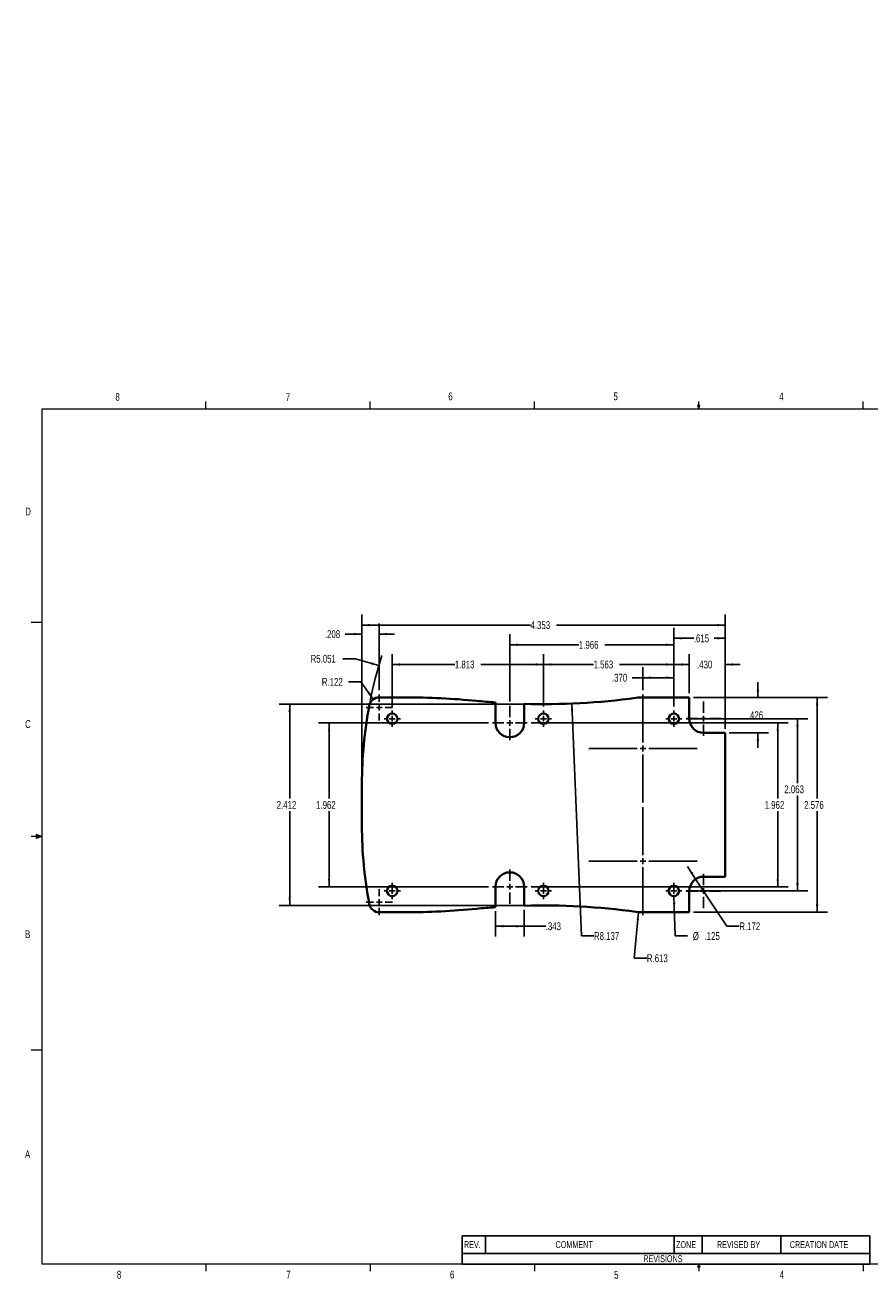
# Paper-space layout 'Sheet1' of a CAD drawing. Header units: inches. Extents: x 0.4 to 16.6, y 0.2 to 15.2.
# Tile 1 of 2: x 0.4 to 10.6, y 0.2 to 15.2. Entities that reach past the tile are written whole.
import ezdxf

# ---------------------------------------------------------------- set-up
doc = ezdxf.new("R2010")
doc.units = ezdxf.units.IN
doc.header["$MEASUREMENT"] = 0
doc.linetypes.add('SLD-Solid', pattern=[0])
doc.layers.add('SLD-0', color=7, linetype='SLD-Solid')
doc.styles.add('SLDTEXTSTYLE1', font='TXT', dxfattribs={"width": 0.75})
doc.dimstyles.new('SLDDIMSTYLE0', dxfattribs={"dimtxt": 0.09375, "dimasz": 0.09375, "dimexe": 0, "dimexo": 0.0625, "dimgap": 0.023438, "dimtad": 0, "dimtih": 1, "dimtoh": 1, "dimdec": 3, "dimrnd": 1e-09, "dimzin": 12, "dimdsep": 46, "dimtxsty": 'SLDTEXTSTYLE1', "dimsah": 1, "dimcen": 0, "dimadec": 0, "dimazin": 3, "dimtfac": 1, "dimtdec": 3, "dimtofl": 0, "dimtmove": 0, "dimatfit": 3, "dimfxl": 0, "dimfrac": 2, "dimtolj": 1, "dimtzin": 12, "dimarcsym": 0})
doc.dimstyles.new('SLDDIMSTYLE1', dxfattribs={"dimtxt": 0.09375, "dimasz": 0.09375, "dimexe": 0, "dimexo": 0.0625, "dimgap": 0.023438, "dimtad": 0, "dimtih": 1, "dimtoh": 1, "dimdec": 3, "dimrnd": 1e-09, "dimzin": 12, "dimdsep": 46, "dimtxsty": 'SLDTEXTSTYLE1', "dimsah": 1, "dimcen": 0.09, "dimadec": 0, "dimazin": 3, "dimtfac": 1, "dimtdec": 3, "dimtofl": 0, "dimtmove": 0, "dimatfit": 3, "dimfxl": 0, "dimfrac": 2, "dimtolj": 1, "dimtzin": 12, "dimarcsym": 0})
doc.dimstyles.new('SLDDIMSTYLE2', dxfattribs={"dimtxt": 0.09375, "dimasz": 0.09375, "dimexe": 0, "dimexo": 0.0625, "dimgap": 0.023438, "dimtad": 0, "dimtih": 1, "dimtoh": 1, "dimdec": 3, "dimrnd": 1e-09, "dimzin": 12, "dimdsep": 46, "dimtxsty": 'SLDTEXTSTYLE1', "dimsah": 1, "dimcen": 0.09, "dimadec": 0, "dimazin": 3, "dimtfac": 1, "dimtdec": 3, "dimtmove": 0, "dimatfit": 0, "dimfxl": 0, "dimfrac": 2, "dimtolj": 1, "dimtzin": 12, "dimarcsym": 0})
doc.dimstyles.new('SLDDIMSTYLE3', dxfattribs={"dimtxt": 0.09375, "dimasz": 0.09375, "dimexe": 0, "dimexo": 0.0625, "dimgap": 0.023438, "dimtad": 0, "dimtih": 1, "dimtoh": 1, "dimdec": 3, "dimrnd": 1e-09, "dimzin": 4, "dimdsep": 46, "dimtxsty": 'SLDTEXTSTYLE1', "dimsah": 1, "dimcen": 0.09, "dimadec": 0, "dimazin": 1, "dimtfac": 1, "dimtdec": 3, "dimtmove": 0, "dimatfit": 0, "dimfxl": 0, "dimfrac": 2, "dimtolj": 1, "dimtzin": 12, "dimarcsym": 0})
doc.dimstyles.new('SLDDIMSTYLE4', dxfattribs={"dimtxt": 0.09375, "dimasz": 0.09375, "dimexe": 0, "dimexo": 0.0625, "dimgap": 0.023438, "dimtad": 0, "dimtih": 1, "dimtoh": 1, "dimdec": 3, "dimrnd": 1e-09, "dimzin": 4, "dimdsep": 46, "dimtxsty": 'SLDTEXTSTYLE1', "dimsah": 1, "dimcen": 0.09, "dimadec": 0, "dimazin": 1, "dimtfac": 1, "dimtdec": 3, "dimtofl": 0, "dimtmove": 0, "dimatfit": 3, "dimfxl": 0, "dimfrac": 2, "dimtolj": 1, "dimtzin": 12, "dimarcsym": 0})
doc.dimstyles.new('SLDDIMSTYLE5', dxfattribs={"dimtxt": 0.09375, "dimasz": 0.09375, "dimexe": 0, "dimexo": 0.0625, "dimgap": 0.023438, "dimtad": 0, "dimtih": 1, "dimtoh": 1, "dimdec": 3, "dimrnd": 1e-09, "dimzin": 12, "dimdsep": 46, "dimtxsty": 'SLDTEXTSTYLE1', "dimsah": 1, "dimcen": 0, "dimadec": 0, "dimazin": 3, "dimtfac": 1, "dimtdec": 3, "dimtofl": 0, "dimtmove": 0, "dimatfit": 3, "dimfxl": 0, "dimfrac": 2, "dimtolj": 1, "dimtzin": 12, "dimarcsym": 0})
doc.dimstyles.new('SLDDIMSTYLE6', dxfattribs={"dimtxt": 0.09375, "dimasz": 0.09375, "dimexe": 0, "dimexo": 0.0625, "dimgap": 0.023438, "dimtad": 0, "dimtih": 1, "dimtoh": 1, "dimdec": 3, "dimrnd": 1e-09, "dimzin": 12, "dimdsep": 46, "dimtxsty": 'SLDTEXTSTYLE1', "dimsah": 1, "dimcen": 0, "dimadec": 0, "dimazin": 3, "dimtfac": 1, "dimtdec": 3, "dimtofl": 0, "dimtmove": 1, "dimatfit": 3, "dimfxl": 0, "dimfrac": 2, "dimtolj": 1, "dimtzin": 12, "dimarcsym": 0})

# ---------------------------------------------------------------- blocks, each defined once
blk = doc.blocks.new('SW_TABLEANNOTATION_0')
at = {"layer": 'SLD-0', "color": 0}
for p, q in [((0, 0), (0, -0.209)), ((0, 0), (0.278, 0)), ((0.278, 0), (0.278, -0.209)), ((0.278, 0), (2.542, 0)), ((2.542, 0), (2.542, -0.209)), ((2.542, 0), (2.875, 0)), ((2.875, 0), (2.875, -0.209)), ((2.875, 0), (3.819, 0)), ((3.819, 0), (3.819, -0.209)), ((3.819, 0), (4.886, 0)), ((4.886, 0), (4.886, -0.209)), ((0, -0.209), (0, -0.338)), ((0, -0.209), (0.278, -0.209)), ((0.278, -0.209), (2.542, -0.209)), ((2.542, -0.209), (2.875, -0.209)), ((2.875, -0.209), (3.819, -0.209)), ((3.819, -0.209), (4.886, -0.209)), ((4.886, -0.209), (4.886, -0.338)), ((0, -0.338), (0.278, -0.338)), ((0.278, -0.338), (2.542, -0.338)), ((2.542, -0.338), (2.875, -0.338)), ((2.875, -0.338), (3.819, -0.338)), ((3.819, -0.338), (4.886, -0.338))]:
    blk.add_line(p, q, dxfattribs=at)
at = {"layer": 'SLD-0', "color": 0, "attachment_point": 1, "style": 'SLDTEXTSTYLE1'}
for s, insert, char_height in [('REV.', (0.021, -0.062), 0.0833), ('COMMENT', (1.119, -0.062), 0.0833), ('ZONE', (2.563, -0.062), 0.0833), ('REVISED BY', (3.053, -0.062), 0.0833), ('CREATION DATE', (3.926, -0.062), 0.08333), ('REVISIONS', (2.171, -0.231), 0.0833)]:
    blk.add_mtext(s, dxfattribs=dict(at, insert=insert, char_height=char_height))
blk = doc.blocks.new('_D')
at = {"layer": 'SLD-0'}
for p, q in [((8.203, 4.802), (8.217, 4.325)), ((8.217, 4.325), (8.367, 4.325))]:
    blk.add_line(p, q, dxfattribs=at)
blk.add_solid([(8.203, 4.802), (8.191, 4.708), (8.22, 4.709)], dxfattribs=at)
at = {"layer": 'SLD-0', "char_height": 0.0937, "attachment_point": 1, "style": 'SLDTEXTSTYLE1'}
for s, insert in [('%%c', (8.429, 4.371)), ('.125', (8.57, 4.371))]:
    blk.add_mtext(s, dxfattribs=dict(at, insert=insert))
blk = doc.blocks.new('_D_1')
at = {"layer": 'SLD-0'}
for p, q in [((8.349, 6.927), (9.807, 6.927)), ((9.682, 6.927), (9.682, 6.157)), ((9.682, 4.864), (9.682, 6.008)), ((8.349, 4.864), (9.807, 4.864))]:
    blk.add_line(p, q, dxfattribs=at)
for points in [[(9.682, 6.927), (9.668, 6.834), (9.697, 6.834)], [(9.682, 4.864), (9.697, 4.958), (9.668, 4.958)]]:
    blk.add_solid(points, dxfattribs=at)
at = {"layer": 'SLD-0', "insert": (9.526, 6.129), "char_height": 0.0937, "attachment_point": 1, "style": 'SLDTEXTSTYLE1'}
blk.add_mtext('2.063', dxfattribs=at)
blk = doc.blocks.new('_D_2')
at = {"layer": 'SLD-0'}
for p, q in [((8.436, 7.184), (10.044, 7.184)), ((9.919, 7.184), (9.919, 5.97)), ((9.919, 4.608), (9.919, 5.822)), ((8.436, 4.608), (10.044, 4.608))]:
    blk.add_line(p, q, dxfattribs=at)
for points in [[(9.919, 7.184), (9.904, 7.09), (9.933, 7.09)], [(9.919, 4.608), (9.933, 4.702), (9.904, 4.702)]]:
    blk.add_solid(points, dxfattribs=at)
at = {"layer": 'SLD-0', "insert": (9.763, 5.942), "char_height": 0.0937, "attachment_point": 1, "style": 'SLDTEXTSTYLE1'}
blk.add_mtext('2.576', dxfattribs=at)
blk = doc.blocks.new('_D_3')
at = {"layer": 'SLD-0'}
for p, q in [((4.464, 6.196), (4.464, 8.175)), ((8.816, 6.807), (8.816, 8.175)), ((4.464, 8.05), (6.484, 8.05)), ((8.816, 8.05), (6.796, 8.05))]:
    blk.add_line(p, q, dxfattribs=at)
for points in [[(4.464, 8.05), (4.557, 8.035), (4.557, 8.064)], [(8.816, 8.05), (8.722, 8.064), (8.722, 8.035)]]:
    blk.add_solid(points, dxfattribs=at)
at = {"layer": 'SLD-0', "insert": (6.484, 8.096), "char_height": 0.0937, "attachment_point": 1, "style": 'SLDTEXTSTYLE1'}
blk.add_mtext('4.353', dxfattribs=at)
blk = doc.blocks.new('_D_4')
at = {"layer": 'SLD-0'}
for p, q in [((8.201, 7.075), (8.201, 8.017)), ((8.816, 6.807), (8.816, 8.017)), ((8.201, 7.892), (8.441, 7.892)), ((8.816, 7.892), (8.684, 7.892))]:
    blk.add_line(p, q, dxfattribs=at)
for points in [[(8.201, 7.892), (8.295, 7.877), (8.295, 7.906)], [(8.816, 7.892), (8.722, 7.906), (8.722, 7.877)]]:
    blk.add_solid(points, dxfattribs=at)
at = {"layer": 'SLD-0', "insert": (8.441, 7.938), "char_height": 0.0937, "attachment_point": 1, "style": 'SLDTEXTSTYLE1'}
blk.add_mtext('.615', dxfattribs=at)
blk = doc.blocks.new('_D_5')
at = {"layer": 'SLD-0'}
for p, q in [((8.386, 7.234), (8.386, 7.702)), ((8.816, 6.807), (8.816, 7.702)), ((8.386, 7.577), (8.206, 7.577)), ((8.816, 7.577), (8.996, 7.577))]:
    blk.add_line(p, q, dxfattribs=at)
for points in [[(8.386, 7.577), (8.293, 7.592), (8.293, 7.563)], [(8.816, 7.577), (8.91, 7.563), (8.91, 7.592)]]:
    blk.add_solid(points, dxfattribs=at)
at = {"layer": 'SLD-0', "insert": (8.48, 7.624), "char_height": 0.0937, "attachment_point": 1, "style": 'SLDTEXTSTYLE1'}
blk.add_mtext('.430', dxfattribs=at)
blk = doc.blocks.new('_D_6')
at = {"layer": 'SLD-0'}
for p, q in [((7.831, 7.269), (7.831, 7.544)), ((8.201, 7.075), (8.201, 7.544)), ((7.831, 7.419), (7.702, 7.419)), ((8.201, 7.419), (7.831, 7.419))]:
    blk.add_line(p, q, dxfattribs=at)
for points in [[(7.831, 7.419), (7.925, 7.405), (7.925, 7.434)], [(8.201, 7.419), (8.108, 7.434), (8.108, 7.405)]]:
    blk.add_solid(points, dxfattribs=at)
at = {"layer": 'SLD-0', "insert": (7.46, 7.466), "char_height": 0.0937, "attachment_point": 1, "style": 'SLDTEXTSTYLE1'}
blk.add_mtext('.370', dxfattribs=at)
blk = doc.blocks.new('_D_7')
at = {"layer": 'SLD-0'}
for p, q in [((6.639, 7.075), (6.639, 7.702)), ((8.201, 7.075), (8.201, 7.702)), ((6.639, 7.577), (7.24, 7.577)), ((8.201, 7.577), (7.551, 7.577))]:
    blk.add_line(p, q, dxfattribs=at)
for points in [[(6.639, 7.577), (6.733, 7.563), (6.733, 7.592)], [(8.201, 7.577), (8.108, 7.592), (8.108, 7.563)]]:
    blk.add_solid(points, dxfattribs=at)
at = {"layer": 'SLD-0', "insert": (7.24, 7.624), "char_height": 0.0937, "attachment_point": 1, "style": 'SLDTEXTSTYLE1'}
blk.add_mtext('1.563', dxfattribs=at)
blk = doc.blocks.new('_D_8')
at = {"layer": 'SLD-0'}
for p, q in [((4.826, 7.075), (4.826, 7.702)), ((6.639, 7.075), (6.639, 7.702)), ((4.826, 7.577), (5.577, 7.577)), ((6.639, 7.577), (5.888, 7.577))]:
    blk.add_line(p, q, dxfattribs=at)
for points in [[(4.826, 7.577), (4.92, 7.563), (4.92, 7.592)], [(6.639, 7.577), (6.545, 7.592), (6.545, 7.563)]]:
    blk.add_solid(points, dxfattribs=at)
at = {"layer": 'SLD-0', "insert": (5.577, 7.624), "char_height": 0.0937, "attachment_point": 1, "style": 'SLDTEXTSTYLE1'}
blk.add_mtext('1.813', dxfattribs=at)
blk = doc.blocks.new('_D_9')
at = {"layer": 'SLD-0'}
for p, q in [((6.236, 7.134), (6.236, 7.939)), ((6.236, 7.814), (7.063, 7.814)), ((8.201, 7.814), (7.374, 7.814)), ((8.201, 7.075), (8.201, 7.939))]:
    blk.add_line(p, q, dxfattribs=at)
for points in [[(6.236, 7.814), (6.33, 7.799), (6.33, 7.828)], [(8.201, 7.814), (8.108, 7.828), (8.108, 7.799)]]:
    blk.add_solid(points, dxfattribs=at)
at = {"layer": 'SLD-0', "insert": (7.063, 7.86), "char_height": 0.0937, "attachment_point": 1, "style": 'SLDTEXTSTYLE1'}
blk.add_mtext('1.966', dxfattribs=at)
blk = doc.blocks.new('_D_10')
at = {"layer": 'SLD-0'}
for p, q in [((6.978, 7.109), (7.094, 4.325)), ((7.094, 4.325), (7.244, 4.325))]:
    blk.add_line(p, q, dxfattribs=at)
blk.add_solid([(6.978, 7.109), (6.967, 7.015), (6.996, 7.016)], dxfattribs=at)
at = {"layer": 'SLD-0', "insert": (7.244, 4.371), "char_height": 0.0937, "attachment_point": 1, "style": 'SLDTEXTSTYLE1'}
blk.add_mtext('R8.137', dxfattribs=at)
blk = doc.blocks.new('_D_11')
at = {"layer": 'SLD-0'}
for p, q in [((4.385, 7.647), (4.235, 7.647)), ((4.667, 7.564), (4.385, 7.647))]:
    blk.add_line(p, q, dxfattribs=at)
blk.add_arc((9.514, 6.146), 5.051, 162.2752, 168.7228, dxfattribs=at)
blk.add_solid([(4.667, 7.564), (4.581, 7.604), (4.573, 7.577)], dxfattribs=at)
at = {"layer": 'SLD-0', "insert": (3.848, 7.693), "char_height": 0.0937, "attachment_point": 1, "style": 'SLDTEXTSTYLE1'}
blk.add_mtext('R5.051', dxfattribs=at)
blk = doc.blocks.new('_D_12')
at = {"layer": 'SLD-0'}
for p, q in [((4.451, 7.369), (4.301, 7.369)), ((4.6, 7.161), (4.451, 7.369))]:
    blk.add_line(p, q, dxfattribs=at)
blk.add_solid([(4.6, 7.161), (4.557, 7.245), (4.534, 7.229)], dxfattribs=at)
at = {"layer": 'SLD-0', "insert": (3.983, 7.416), "char_height": 0.0937, "attachment_point": 1, "style": 'SLDTEXTSTYLE1'}
blk.add_mtext('R.122', dxfattribs=at)
blk = doc.blocks.new('_D_13')
at = {"layer": 'SLD-0'}
for p, q in [((8.463, 5.006), (8.364, 5.157)), ((8.463, 5.006), (8.836, 4.442)), ((8.836, 4.442), (8.986, 4.442))]:
    blk.add_line(p, q, dxfattribs=at)
blk.add_solid([(8.463, 5.006), (8.424, 5.093), (8.4, 5.077)], dxfattribs=at)
at = {"layer": 'SLD-0', "insert": (8.986, 4.488), "char_height": 0.0937, "attachment_point": 1, "style": 'SLDTEXTSTYLE1'}
blk.add_mtext('R.172', dxfattribs=at)
blk = doc.blocks.new('_D_14')
at = {"layer": 'SLD-0'}
for p, q in [((6.064, 4.62), (6.064, 4.317)), ((6.408, 4.637), (6.408, 4.317)), ((6.064, 4.442), (6.408, 4.442)), ((6.408, 4.442), (6.666, 4.442))]:
    blk.add_line(p, q, dxfattribs=at)
for points in [[(6.064, 4.442), (6.158, 4.427), (6.158, 4.456)], [(6.408, 4.442), (6.314, 4.456), (6.314, 4.427)]]:
    blk.add_solid(points, dxfattribs=at)
at = {"layer": 'SLD-0', "insert": (6.666, 4.488), "char_height": 0.0937, "attachment_point": 1, "style": 'SLDTEXTSTYLE1'}
blk.add_mtext('.343', dxfattribs=at)
blk = doc.blocks.new('_D_15')
at = {"layer": 'SLD-0'}
for p, q in [((6.493, 6.877), (9.571, 6.877)), ((9.446, 6.877), (9.446, 5.97)), ((9.446, 4.915), (9.446, 5.822)), ((6.493, 4.915), (9.571, 4.915))]:
    blk.add_line(p, q, dxfattribs=at)
for points in [[(9.446, 6.877), (9.432, 6.783), (9.461, 6.783)], [(9.446, 4.915), (9.461, 5.009), (9.432, 5.009)]]:
    blk.add_solid(points, dxfattribs=at)
at = {"layer": 'SLD-0', "insert": (9.29, 5.942), "char_height": 0.0937, "attachment_point": 1, "style": 'SLDTEXTSTYLE1'}
blk.add_mtext('1.962', dxfattribs=at)
blk = doc.blocks.new('_D_16')
at = {"layer": 'SLD-0'}
for p, q in [((9.21, 7.184), (9.21, 7.364)), ((8.436, 7.184), (9.335, 7.184)), ((8.866, 6.757), (9.335, 6.757)), ((9.21, 6.757), (9.21, 6.577))]:
    blk.add_line(p, q, dxfattribs=at)
for points in [[(9.21, 7.184), (9.224, 7.277), (9.195, 7.277)], [(9.21, 6.757), (9.195, 6.664), (9.224, 6.664)]]:
    blk.add_solid(points, dxfattribs=at)
at = {"layer": 'SLD-0', "insert": (9.089, 7.017), "char_height": 0.0937, "attachment_point": 1, "style": 'SLDTEXTSTYLE1'}
blk.add_mtext('.426', dxfattribs=at)
blk = doc.blocks.new('_D_17')
at = {"layer": 'SLD-0'}
for p, q in [((5.979, 6.877), (3.945, 6.877)), ((4.07, 6.877), (4.07, 5.97)), ((4.07, 4.915), (4.07, 5.822)), ((5.979, 4.915), (3.945, 4.915))]:
    blk.add_line(p, q, dxfattribs=at)
for points in [[(4.07, 6.877), (4.056, 6.783), (4.084, 6.783)], [(4.07, 4.915), (4.084, 5.009), (4.056, 5.009)]]:
    blk.add_solid(points, dxfattribs=at)
at = {"layer": 'SLD-0', "insert": (3.914, 5.942), "char_height": 0.0937, "attachment_point": 1, "style": 'SLDTEXTSTYLE1'}
blk.add_mtext('1.962', dxfattribs=at)
blk = doc.blocks.new('_D_18')
at = {"layer": 'SLD-0'}
for p, q in [((4.464, 6.196), (4.464, 8.067)), ((4.671, 7.269), (4.671, 8.067)), ((4.464, 7.942), (4.263, 7.942)), ((4.671, 7.942), (4.852, 7.942))]:
    blk.add_line(p, q, dxfattribs=at)
for points in [[(4.464, 7.942), (4.37, 7.956), (4.37, 7.928)], [(4.671, 7.942), (4.765, 7.928), (4.765, 7.956)]]:
    blk.add_solid(points, dxfattribs=at)
at = {"layer": 'SLD-0', "insert": (4.02, 7.988), "char_height": 0.0937, "attachment_point": 1, "style": 'SLDTEXTSTYLE1'}
blk.add_mtext('.208', dxfattribs=at)
blk = doc.blocks.new('_D_19')
at = {"layer": 'SLD-0'}
for p, q in [((7.777, 4.611), (7.728, 4.059)), ((7.728, 4.059), (7.878, 4.059))]:
    blk.add_line(p, q, dxfattribs=at)
blk.add_solid([(7.777, 4.611), (7.755, 4.519), (7.783, 4.516)], dxfattribs=at)
at = {"layer": 'SLD-0', "insert": (7.878, 4.105), "char_height": 0.0937, "attachment_point": 1, "style": 'SLDTEXTSTYLE1'}
blk.add_mtext('R.613', dxfattribs=at)
blk = doc.blocks.new('_D_20')
at = {"layer": 'SLD-0'}
for p, q in [((6.589, 7.102), (3.473, 7.102)), ((3.598, 7.102), (3.598, 5.97)), ((3.598, 4.69), (3.598, 5.822)), ((6.589, 4.69), (3.473, 4.69))]:
    blk.add_line(p, q, dxfattribs=at)
for points in [[(3.598, 7.102), (3.583, 7.008), (3.612, 7.008)], [(3.598, 4.69), (3.612, 4.784), (3.583, 4.784)]]:
    blk.add_solid(points, dxfattribs=at)
at = {"layer": 'SLD-0', "insert": (3.442, 5.942), "char_height": 0.0937, "attachment_point": 1, "style": 'SLDTEXTSTYLE1'}
blk.add_mtext('2.412', dxfattribs=at)
blk = doc.blocks.new('SW_CENTERMARKSYMBOL_0')
at = {"layer": 'SLD-0', "color": 0}
for p, q in [((0, 0.07), (0, 0.207)), ((-0.07, 0), (-0.207, 0)), ((0, 0), (-0.035, 0)), ((0, 0), (0, 0.035)), ((0, 0), (0, -0.035)), ((0, 0), (0.035, 0)), ((0.07, 0), (0.207, 0)), ((0, -0.07), (0, -0.207))]:
    blk.add_line(p, q, dxfattribs=at)
blk = doc.blocks.new('SW_CENTERMARKSYMBOL_1')
at = {"layer": 'SLD-0', "color": 0}
for p, q in [((0, 0.07), (0, 0.157)), ((-0.07, 0), (-0.157, 0)), ((0, 0), (-0.035, 0)), ((0, 0), (0, 0.035)), ((0, 0), (0, -0.035)), ((0, 0), (0.035, 0)), ((0.07, 0), (0.157, 0)), ((0, -0.07), (0, -0.157))]:
    blk.add_line(p, q, dxfattribs=at)
blk = doc.blocks.new('SW_CENTERMARKSYMBOL_2')
at = {"layer": 'SLD-0', "color": 0}
for p, q in [((0, 0.07), (0, 0.157)), ((-0.07, 0), (-0.157, 0)), ((0, 0), (-0.035, 0)), ((0, 0), (0, 0.035)), ((0, 0), (0, -0.035)), ((0, 0), (0.035, 0)), ((0.07, 0), (0.157, 0)), ((0, -0.07), (0, -0.157))]:
    blk.add_line(p, q, dxfattribs=at)
blk = doc.blocks.new('SW_CENTERMARKSYMBOL_3')
at = {"layer": 'SLD-0', "color": 0}
for p, q in [((0, 0.07), (0, 0.207)), ((-0.07, 0), (-0.207, 0)), ((0, 0), (-0.035, 0)), ((0, 0), (0, 0.035)), ((0, 0), (0, -0.035)), ((0, 0), (0.035, 0)), ((0.07, 0), (0.207, 0)), ((0, -0.07), (0, -0.207))]:
    blk.add_line(p, q, dxfattribs=at)
blk = doc.blocks.new('SW_CENTERMARKSYMBOL_4')
at = {"layer": 'SLD-0', "color": 0}
for p, q in [((0, 0.07), (0, 0.648)), ((-0.07, 0), (-0.648, 0)), ((0, 0), (-0.035, 0)), ((0, 0), (0, 0.035)), ((0, 0), (0, -0.035)), ((0, 0), (0.035, 0)), ((0.07, 0), (0.648, 0)), ((0, -0.07), (0, -0.648))]:
    blk.add_line(p, q, dxfattribs=at)
blk = doc.blocks.new('SW_CENTERMARKSYMBOL_5')
at = {"layer": 'SLD-0', "color": 0}
for p, q in [((0, 0.07), (0, 0.207)), ((-0.07, 0), (-0.207, 0)), ((0, 0), (-0.035, 0)), ((0, 0), (0, 0.035)), ((0, 0), (0, -0.035)), ((0, 0), (0.035, 0)), ((0.07, 0), (0.207, 0)), ((0, -0.07), (0, -0.207))]:
    blk.add_line(p, q, dxfattribs=at)
blk = doc.blocks.new('SW_CENTERMARKSYMBOL_6')
at = {"layer": 'SLD-0', "color": 0}
for p, q in [((0, 0.07), (0, 0.207)), ((-0.07, 0), (-0.207, 0)), ((0, 0), (-0.035, 0)), ((0, 0), (0, 0.035)), ((0, 0), (0, -0.035)), ((0, 0), (0.035, 0)), ((0.07, 0), (0.207, 0)), ((0, -0.07), (0, -0.207))]:
    blk.add_line(p, q, dxfattribs=at)
blk = doc.blocks.new('SW_CENTERMARKSYMBOL_7')
at = {"layer": 'SLD-0', "color": 0}
for p, q in [((0, 0.07), (0, 0.648)), ((-0.07, 0), (-0.648, 0)), ((0, 0), (-0.035, 0)), ((0, 0), (0, 0.035)), ((0, 0), (0, -0.035)), ((0, 0), (0.035, 0)), ((0.07, 0), (0.648, 0)), ((0, -0.07), (0, -0.648))]:
    blk.add_line(p, q, dxfattribs=at)
blk = doc.blocks.new('SW_CENTERMARKSYMBOL_8')
at = {"layer": 'SLD-0', "color": 0}
for p, q in [((-0.07, 0), (-0.0975, 0)), ((0, 0), (-0.035, 0)), ((0, 0.07), (0, 0.0975)), ((0, 0), (0, 0.035)), ((0, 0), (0, -0.035)), ((0, 0), (0.035, 0)), ((0.07, 0), (0.0975, 0)), ((0, -0.07), (0, -0.0975))]:
    blk.add_line(p, q, dxfattribs=at)
blk = doc.blocks.new('SW_CENTERMARKSYMBOL_9')
at = {"layer": 'SLD-0', "color": 0}
for p, q in [((-0.07, 0), (-0.0975, 0)), ((0, 0), (-0.035, 0)), ((0, 0.07), (0, 0.0975)), ((0, 0), (0, 0.035)), ((0, 0), (0, -0.035)), ((0, 0), (0.035, 0)), ((0.07, 0), (0.0975, 0)), ((0, -0.07), (0, -0.0975))]:
    blk.add_line(p, q, dxfattribs=at)
blk = doc.blocks.new('SW_CENTERMARKSYMBOL_10')
at = {"layer": 'SLD-0', "color": 0}
for p, q in [((-0.07, 0), (-0.0975, 0)), ((0, 0), (-0.035, 0)), ((0, 0.07), (0, 0.0975)), ((0, 0), (0, 0.035)), ((0, 0), (0, -0.035)), ((0, 0), (0.035, 0)), ((0.07, 0), (0.0975, 0)), ((0, -0.07), (0, -0.0975))]:
    blk.add_line(p, q, dxfattribs=at)
blk = doc.blocks.new('SW_CENTERMARKSYMBOL_11')
at = {"layer": 'SLD-0', "color": 0}
for p, q in [((-0.07, 0), (-0.0975, 0)), ((0, 0), (-0.035, 0)), ((0, 0.07), (0, 0.0975)), ((0, 0), (0, 0.035)), ((0, 0), (0, -0.035)), ((0, 0), (0.035, 0)), ((0.07, 0), (0.0975, 0)), ((0, -0.07), (0, -0.0975))]:
    blk.add_line(p, q, dxfattribs=at)
blk = doc.blocks.new('SW_CENTERMARKSYMBOL_12')
at = {"layer": 'SLD-0', "color": 0}
for p, q in [((-0.07, 0), (-0.0975, 0)), ((0, 0), (-0.035, 0)), ((0, 0.07), (0, 0.0975)), ((0, 0), (0, 0.035)), ((0, 0), (0, -0.035)), ((0, 0), (0.035, 0)), ((0.07, 0), (0.0975, 0)), ((0, -0.07), (0, -0.0975))]:
    blk.add_line(p, q, dxfattribs=at)
blk = doc.blocks.new('SW_CENTERMARKSYMBOL_13')
at = {"layer": 'SLD-0', "color": 0}
for p, q in [((-0.07, 0), (-0.0975, 0)), ((0, 0), (-0.035, 0)), ((0, 0.07), (0, 0.0975)), ((0, 0), (0, 0.035)), ((0, 0), (0, -0.035)), ((0, 0), (0.035, 0)), ((0.07, 0), (0.0975, 0)), ((0, -0.07), (0, -0.0975))]:
    blk.add_line(p, q, dxfattribs=at)

psp = doc.layouts.new('Sheet1')

# ---------------------------------------------------------------- linework, layer by layer
at = {"color": 7, "linetype": 'SLD-Solid', "lineweight": 18}
for p, q in [((2.5948, 10.6421), (2.5948, 10.7269)), ((4.5635, 10.6421), (4.5635, 10.7269)), ((6.5323, 10.6421), (6.5323, 10.7269)), ((8.501, 10.6421), (8.4878, 10.684)), ((8.5136, 10.684), (8.4878, 10.684)), ((8.494, 10.684), (8.501, 10.6421)), ((8.501, 10.6421), (8.501, 10.7269)), ((8.501, 10.6421), (8.5136, 10.684)), ((8.5059, 10.684), (8.501, 10.6421)), ((10.4698, 10.6421), (10.4698, 10.7269)), ((0.6263, 10.6421), (16.3763, 10.6421)), ((0.6263, 10.6421), (0.6263, 0.3921)), ((0.6263, 8.0796), (0.5013, 8.0796)), ((0.6263, 5.5171), (0.5013, 5.5171)), ((0.5591, 5.5411), (0.5591, 5.4945)), ((0.6263, 5.5171), (0.5591, 5.5411)), ((0.6263, 5.5171), (0.5591, 5.5261)), ((0.6263, 5.5171), (0.5591, 5.5068)), ((0.6263, 5.5171), (0.5591, 5.4945)), ((0.6263, 2.9546), (0.5013, 2.9546)), ((16.3763, 0.3921), (0.6263, 0.3921)), ((2.5948, 0.3921), (2.5948, 0.3073)), ((4.5635, 0.3921), (4.5635, 0.3073)), ((6.5323, 0.3921), (6.5323, 0.3073)), ((8.4878, 0.3575), (8.501, 0.3921)), ((8.5136, 0.3575), (8.4878, 0.3575)), ((8.501, 0.3921), (8.501, 0.3073)), ((8.501, 0.3921), (8.5136, 0.3575)), ((10.4698, 0.3921), (10.4698, 0.3073))]:
    psp.add_line(p, q, dxfattribs=at)
at = {"color": 7, "linetype": 'SLD-Solid', "lineweight": 35}
for p, q in [((4.6713, 7.1837), (4.9833, 7.1837)), ((6.0643, 7.1224), (6.0643, 6.877)), ((6.4076, 6.877), (6.4076, 7.1054)), ((7.8314, 7.1837), (8.3863, 7.1837)), ((8.3863, 7.1837), (8.3863, 6.929)), ((8.5579, 6.7573), (8.8162, 6.7573)), ((8.8162, 6.7573), (8.8162, 5.0346)), ((4.4637, 5.646), (4.4637, 6.146)), ((8.8162, 5.0346), (8.5579, 5.0346)), ((6.0643, 4.915), (6.0643, 4.6696)), ((6.4076, 4.6866), (6.4076, 4.915)), ((8.3863, 4.863), (8.3863, 4.6082)), ((4.9833, 4.6082), (4.6713, 4.6082)), ((8.3863, 4.6082), (7.8314, 4.6082))]:
    psp.add_line(p, q, dxfattribs=at)
for centre in [(4.8264, 6.9275), (6.6389, 6.9275), (8.2014, 6.9275), (4.8264, 4.8645), (6.6389, 4.8645), (8.2014, 4.8645)]:
    psp.add_circle(centre, 0.0625, dxfattribs=at)
for centre, radius, start, end in [((9.5144, 6.146), 5.0508, 169.28995, 180), ((4.6713, 7.062), 0.1218, 90, 169.28995), ((4.9833, -1.498), 8.6818, 84.35141, 90), ((6.6387, 15.2393), 8.1372, 264.35141, 265.95178), ((6.6387, 15.2393), 8.1372, 268.37221, 277.83427), ((7.8314, 6.571), 0.6128, 90, 97.83427), ((8.5579, 6.929), 0.1717, 180, 270), ((6.2359, 6.877), 0.1717, 180, 0), ((9.5144, 5.646), 5.0508, 180, 190.71005), ((6.2359, 4.915), 0.1717, 0, 180), ((8.5579, 4.863), 0.1717, 90, 180), ((4.6713, 4.73), 0.1218, 190.71005, 270), ((6.6387, -3.4473), 8.1372, 94.04822, 95.64859), ((6.6387, -3.4473), 8.1372, 82.16573, 91.62779), ((4.9833, 13.29), 8.6818, 270, 275.64859), ((7.8314, 5.221), 0.6128, 262.16573, 270)]:
    psp.add_arc(centre, radius, start, end, dxfattribs=at)

# ---------------------------------------------------------------- block references
at = {"layer": 'SLD-0'}
for name, p in [('SW_CENTERMARKSYMBOL_2', (4.6713, 7.062)), ('SW_CENTERMARKSYMBOL_4', (7.8314, 6.571)), ('SW_CENTERMARKSYMBOL_3', (6.2359, 6.877)), ('SW_CENTERMARKSYMBOL_5', (8.5579, 6.929)), ('SW_CENTERMARKSYMBOL_9', (4.8264, 6.9275)), ('SW_CENTERMARKSYMBOL_10', (6.6389, 6.9275)), ('SW_CENTERMARKSYMBOL_12', (8.2014, 6.9275)), ('SW_CENTERMARKSYMBOL_7', (7.8314, 5.221)), ('SW_CENTERMARKSYMBOL_0', (6.2359, 4.915)), ('SW_CENTERMARKSYMBOL_8', (4.8264, 4.8645)), ('SW_CENTERMARKSYMBOL_11', (6.6389, 4.8645)), ('SW_CENTERMARKSYMBOL_13', (8.2014, 4.8645)), ('SW_CENTERMARKSYMBOL_6', (8.5579, 4.863)), ('SW_CENTERMARKSYMBOL_1', (4.6713, 4.73)), ('SW_TABLEANNOTATION_0', (5.6651, 0.7303))]:
    psp.add_blockref(name, p, dxfattribs=at)

# ---------------------------------------------------------------- texts
at = {"color": 7, "linetype": 'Continuous', "lineweight": 0, "char_height": 0.0937, "attachment_point": 1, "style": 'SLDTEXTSTYLE1'}
for s, insert in [('8', (1.5091, 10.8315)), ('7', (3.551, 10.8287)), ('6', (5.4987, 10.8367)), ('5', (7.4787, 10.8373)), ('4', (9.4643, 10.8357)), ('D', (0.4286, 9.4575)), ('C', (0.4273, 6.9103)), ('B', (0.4264, 4.3932)), ('A', (0.426, 1.7559)), ('8', (1.5268, 0.313)), ('7', (3.5574, 0.3133)), ('6', (5.5188, 0.3137)), ('5', (7.4851, 0.3106)), ('4', (9.4701, 0.3137))]:
    psp.add_mtext(s, dxfattribs=dict(at, insert=insert))

# ---------------------------------------------------------------- dimensions: what is measured, and where the dimension line sits
at = {"layer": 'SLD-0'}
for center, mpoint, dimstyle, picture, middle in [((6.6387, 15.2393), (6.9778, 7.1091), 'SLDDIMSTYLE5', '_D_10', (7.4377, 4.3248)), ((9.5144, 6.146), (4.6668, 7.5642), 'SLDDIMSTYLE5', '_D_11', (4.0416, 7.6465)), ((4.6713, 7.062), (4.6003, 7.1609), 'SLDDIMSTYLE5', '_D_12', (4.1417, 7.3692)), ((7.8314, 5.221), (7.7773, 4.6106), 'SLDDIMSTYLE5', '_D_19', (8.0376, 4.059)), ((8.5579, 4.863), (8.4634, 5.0063), 'SLDDIMSTYLE6', '_D_13', (9.1449, 4.4416))]:
    dim = psp.add_radius_dim(center=center, mpoint=mpoint, dimstyle=dimstyle, dxfattribs=at)
    dim.commit()
    dim.dimension.update_dxf_attribs({"geometry": picture, "text_midpoint": middle, "dimtype": 164})
for base, p1, p2, dimstyle, picture, middle in [((8.816164, 8.049886), (4.463656, 6.145986), (8.816164, 6.757332), 'SLDDIMSTYLE1', '_D_3', (6.63991, 8.049886)), ((4.6713, 7.942), (4.4637, 6.146), (4.6713, 7.2187), 'SLDDIMSTYLE2', '_D_18', (4.1417, 7.942)), ((8.8162, 7.8916), (8.2014, 7.025), (8.8162, 6.7573), 'SLDDIMSTYLE2', '_D_4', (8.5625, 7.8916)), ((8.2014140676, 7.8136652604), (6.2359140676, 7.0836392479), (8.2014140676, 7.0249855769), 'SLDDIMSTYLE1', '_D_9', (7.2186640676, 7.8136652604)), ((4.8264140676, 7.5774447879), (6.6389140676, 7.0249855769), (4.8264140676, 7.0249855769), 'SLDDIMSTYLE1', '_D_8', (5.7326640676, 7.5774447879)), ((6.6389140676, 7.5774447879), (8.2014140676, 7.0249855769), (6.6389140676, 7.0249855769), 'SLDDIMSTYLE1', '_D_7', (7.3956153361, 7.5774447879)), ((8.8162, 7.5774), (8.3863, 7.1837), (8.8162, 6.7573), 'SLDDIMSTYLE3', '_D_5', (8.6012, 7.5774)), ((7.8314, 7.4192), (8.2014, 7.025), (7.8314, 7.2187), 'SLDDIMSTYLE4', '_D_6', (7.5813, 7.4192)), ((6.0643, 4.4416), (6.4076, 4.6866), (6.0643, 4.6696), 'SLDDIMSTYLE1', '_D_14', (6.7876, 4.4416))]:
    dim = psp.add_linear_dim(base=base, p1=p1, p2=p2, dimstyle=dimstyle, dxfattribs=at)
    dim.commit()
    dim.dimension.update_dxf_attribs({"geometry": picture, "text_midpoint": middle, "dimtype": 160})
for base, p1, p2, dimstyle, picture, middle in [((9.2099, 7.1837), (8.8162, 6.7573), (8.3863, 7.1837), 'SLDDIMSTYLE2', '_D_16', (9.2099, 6.9705)), ((3.5975, 4.6899), (6.6387, 7.1021), (6.6387, 4.6899), 'SLDDIMSTYLE1', '_D_20', (3.5975, 5.896)), ((9.91853, 4.60823), (8.38626, 7.18374), (8.38626, 4.60823), 'SLDDIMSTYLE1', '_D_2', (9.91853, 5.89599)), ((9.6823, 4.8645), (8.2989, 6.9275), (8.2989, 4.8645), 'SLDDIMSTYLE1', '_D_1', (9.6823, 6.0822)), ((4.07, 4.915), (6.0293, 6.877), (6.0293, 4.915), 'SLDDIMSTYLE1', '_D_17', (4.07, 5.896)), ((9.4461, 4.915), (6.4426, 6.877), (6.4426, 4.915), 'SLDDIMSTYLE1', '_D_15', (9.4461, 5.896))]:
    dim = psp.add_linear_dim(base=base, p1=p1, p2=p2, angle=90, dimstyle=dimstyle, dxfattribs=at)
    dim.commit()
    dim.dimension.update_dxf_attribs({"geometry": picture, "text_midpoint": middle, "dimtype": 160})
dim = psp.add_diameter_dim_2p(p1=(8.1996, 4.927), p2=(8.2032, 4.802), dimstyle='SLDDIMSTYLE0', dxfattribs=at)
dim.commit()
dim.dimension.update_dxf_attribs({"geometry": '_D', "text_midpoint": (8.621, 4.3248), "dimtype": 163})

doc.saveas('drawing.dxf')
